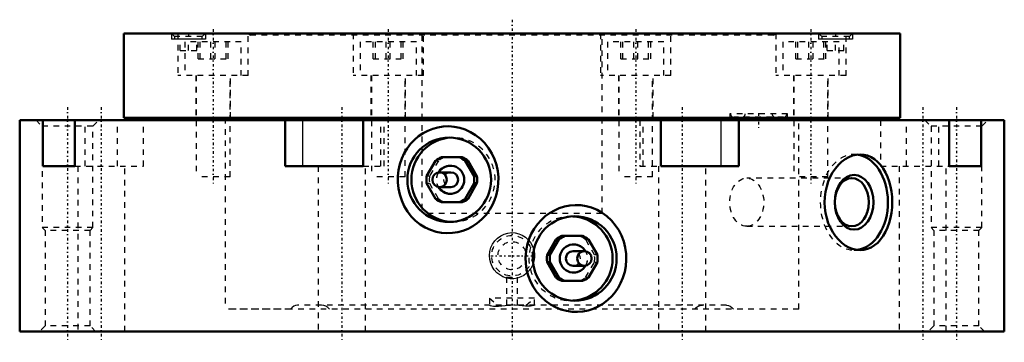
# Model space of a CAD drawing. Header units: millimetres. Extents: x -88 to 88, y -2 to 55.
import ezdxf

# ---------------------------------------------------------------- set-up
doc = ezdxf.new("R2010")
doc.units = ezdxf.units.MM
doc.linetypes.add('Center', pattern=[1.5, 0.45, -0.5, 0.05, -0.5])
doc.linetypes.add('Dashed', pattern=[2, 1, -1])
for name, color, linetype, lineweight in [('2d ConnectionPoints', 7, 'Continuous', 50), ('AM_0', 7, 'Continuous', 50), ('AM_4', 3, 'Continuous', 25), ('AM_5', 3, 'Continuous', 25), ('AM_7', 7, 'Center', 25), ('AM_9', 6, 'Dashed', 25)]:
    doc.layers.add(name, color=color, linetype=linetype, lineweight=lineweight)

# ---------------------------------------------------------------- blocks, each defined once
blk = doc.blocks.new('1_AMF428755_0_in_AMF552968_0')
at = {"layer": 'AM_0'}
for p, q in [((69, 53), (-69, 53)), ((-69, 53), (-69, 38)), ((69, 38), (69, 53)), ((69, 38), (-69, 38))]:
    blk.add_line(p, q, dxfattribs=at)
at = {"layer": 'AM_5'}
for p, q in [((-60.5, 53), (-60.5, 52)), ((-54.5, 53), (-54.5, 52)), ((54.5, 53), (54.5, 52)), ((60.5, 53), (60.5, 52)), ((-54.5, 52), (-60.5, 52)), ((60.5, 52), (54.5, 52))]:
    blk.add_line(p, q, dxfattribs=at)
at = {"layer": 'AM_7'}
for p, q in [((-57.5, 53.05), (-57.5, 51.95)), ((-53.12, 53.75), (-53.12, 26.3)), ((-22, 53.75), (-22, 26.3)), ((22, 53.75), (22, 26.3)), ((53.12, 53.75), (53.12, 26.3)), ((57.5, 53.05), (57.5, 51.95)), ((43.84, 38.82), (43.84, 36.18))]:
    blk.add_line(p, q, dxfattribs=at)
at = {"layer": 'AM_9'}
for p, q in [((-60.5, 53), (-59.96, 52.46)), ((-59.37, 53), (-59.37, 45.5)), ((-55.04, 52.46), (-54.5, 53)), ((-47, 53), (-46.48, 52.7)), ((-46.87, 45.5), (-46.87, 53)), ((46.48, 52.7), (-46.48, 52.7)), ((-28.25, 53), (-28.25, 45.5)), ((-16, 52.7), (-16, 21)), ((-15.75, 45.5), (-15.75, 53)), ((15.75, 53), (15.75, 45.5)), ((16, 21), (16, 52.7)), ((28.25, 45.5), (28.25, 53)), ((46.48, 52.7), (47, 53)), ((46.87, 53), (46.87, 45.5)), ((54.5, 53), (55.04, 52.46)), ((59.37, 45.5), (59.37, 53)), ((59.96, 52.46), (60.5, 53)), ((-59.96, 52.46), (-59.96, 52)), ((-55.04, 52.46), (-59.96, 52.46)), ((-55.04, 52), (-59.96, 52)), ((-59, 50), (-59, 52)), ((-48.12, 51.5), (-58.12, 51.5)), ((-58.12, 51.5), (-58.12, 45.5)), ((-57.5, 50), (-57.5, 52)), ((-56, 50), (-56, 52)), ((-55.79, 48.5), (-55.79, 51.5)), ((-55.41, 48.5), (-55.41, 51.5)), ((-55.04, 52), (-55.04, 52.46)), ((-53.5, 48.5), (-53.5, 51.5)), ((-52.75, 48.5), (-52.75, 51.5)), ((-50.83, 48.5), (-50.83, 51.5)), ((-50.46, 48.5), (-50.46, 51.5)), ((-48.12, 45.5), (-48.12, 51.5)), ((-17, 51.5), (-27, 51.5)), ((-27, 51.5), (-27, 45.5)), ((-24.67, 48.5), (-24.67, 51.5)), ((-24.29, 48.5), (-24.29, 51.5)), ((-22.38, 48.5), (-22.38, 51.5)), ((-21.63, 48.5), (-21.63, 51.5)), ((-19.71, 48.5), (-19.71, 51.5)), ((-19.34, 48.5), (-19.34, 51.5)), ((-17, 45.5), (-17, 51.5)), ((27, 51.5), (17, 51.5)), ((17, 51.5), (17, 45.5)), ((19.34, 48.5), (19.34, 51.5)), ((19.71, 48.5), (19.71, 51.5)), ((21.63, 48.5), (21.63, 51.5)), ((22.38, 48.5), (22.38, 51.5)), ((24.29, 48.5), (24.29, 51.5)), ((24.67, 48.5), (24.67, 51.5)), ((27, 45.5), (27, 51.5)), ((58.12, 51.5), (48.12, 51.5)), ((48.12, 51.5), (48.12, 45.5)), ((50.46, 48.5), (50.46, 51.5)), ((50.83, 48.5), (50.83, 51.5)), ((52.75, 48.5), (52.75, 51.5)), ((53.5, 48.5), (53.5, 51.5)), ((55.04, 52.46), (55.04, 52)), ((59.96, 52.46), (55.04, 52.46)), ((59.96, 52), (55.04, 52)), ((55.41, 48.5), (55.41, 51.5)), ((55.79, 48.5), (55.79, 51.5)), ((56, 50), (56, 52)), ((57.5, 50), (57.5, 52)), ((58.12, 45.5), (58.12, 51.5)), ((59, 50), (59, 52)), ((59.96, 52), (59.96, 52.46)), ((-59, 50), (-56, 50)), ((56, 50), (59, 50)), ((-55.79, 48.5), (-50.46, 48.5)), ((-24.67, 48.5), (-19.34, 48.5)), ((19.34, 48.5), (24.67, 48.5)), ((50.46, 48.5), (55.79, 48.5)), ((-46.87, 45.5), (-59.37, 45.5)), ((-56.22, 45.5), (-56.22, 38)), ((-56.12, 45.5), (-56.12, 27.5)), ((-50.12, 27.5), (-50.12, 45.5)), ((-50.02, 38), (-50.02, 45.5)), ((-15.75, 45.5), (-28.25, 45.5)), ((-25.1, 45.5), (-25.1, 38)), ((-25, 45.5), (-25, 27.5)), ((-19, 27.5), (-19, 45.5)), ((-18.9, 38), (-18.9, 45.5)), ((28.25, 45.5), (15.75, 45.5)), ((18.9, 45.5), (18.9, 38)), ((19, 45.5), (19, 27.5)), ((25, 27.5), (25, 45.5)), ((25.1, 38), (25.1, 45.5)), ((59.37, 45.5), (46.87, 45.5)), ((50.02, 45.5), (50.02, 38)), ((50.12, 45.5), (50.12, 27.5)), ((56.12, 27.5), (56.12, 45.5)), ((56.22, 38), (56.22, 45.5)), ((48.94, 38.7), (38.74, 38.7)), ((38.74, 38.7), (38.74, 38)), ((48.94, 38), (48.94, 38.7)), ((-51, 38), (-51, 4)), ((48.24, 38.1), (39.44, 38.1)), ((51, 4), (51, 38)), ((-50.12, 27.5), (-56.12, 27.5)), ((-19, 27.5), (-25, 27.5)), ((25, 27.5), (19, 27.5)), ((56.12, 27.5), (50.12, 27.5)), ((16, 21), (-16, 21)), ((-1, 9.7), (1, 9.7)), ((-1, 9.7), (-1, 4.7)), ((1, 4.7), (1, 9.7)), ((-4, 5.96), (-2.5, 4.7)), ((4, 5.96), (-4, 5.96)), ((-4, 5.96), (-4, 4.7)), ((2.5, 4.7), (4, 5.96)), ((4, 4.7), (4, 5.96)), ((-39.38, 4), (-51, 4)), ((38.12, 4.7), (-38.12, 4.7)), ((51, 4), (-32.41, 4))]:
    blk.add_line(p, q, dxfattribs=at)
for points in [[(-38.12, 4.7), (-38.45, 4.66), (-38.78, 4.53), (-39.09, 4.31), (-39.38, 4)], [(-32.41, 4), (-32.73, 4.29), (-33.08, 4.51), (-33.47, 4.65), (-33.88, 4.7)], [(-3.99, 4.7), (-3.87, 4.67), (-3.61, 4.6), (-3.28, 4.55), (-2.86, 4.53), (-2.37, 4.54), (-1.81, 4.59), (-1.22, 4.65), (-0.58, 4.69), (-0.25, 4.7)], [(3.99, 4.7), (3.87, 4.67), (3.61, 4.6), (3.28, 4.55), (2.86, 4.53), (2.37, 4.54), (1.81, 4.59), (1.22, 4.65), (0.58, 4.69), (0.25, 4.7)], [(32.41, 4), (32.73, 4.29), (33.08, 4.51), (33.47, 4.65), (33.88, 4.7)], [(38.12, 4.7), (38.45, 4.66), (38.78, 4.53), (39.09, 4.31), (39.38, 4)]]:
    blk.add_lwpolyline(points, dxfattribs=at)
for centre, start, end in [((39.44, 38.7), 180, 270), ((40.84, 38.7), 270, 0), ((46.84, 38.7), 180, 270), ((48.24, 38.7), 270, 0)]:
    blk.add_arc(centre, 0.6, start, end, dxfattribs=at)
blk = doc.blocks.new('2_AMF552968_01_0_in_AMF552968_0')
at = {"layer": 'AM_0'}
for p, q in [((87.5, 37.6), (-87.5, 37.6)), ((-87.5, 37.6), (-87.5, 0)), ((-83.41, 37.6), (-83.41, 29.4)), ((-77.67, 29.4), (-77.67, 37.6)), ((-68, 38), (-68.4, 37.6)), ((-40.29, 37.6), (-40.29, 29.4)), ((-26.43, 29.4), (-26.43, 37.6)), ((26.43, 37.6), (26.43, 29.4)), ((40.29, 29.4), (40.29, 37.6)), ((68.4, 37.6), (68, 38)), ((77.67, 37.6), (77.67, 29.4)), ((83.41, 29.4), (83.41, 37.6)), ((87.5, 0), (87.5, 37.6)), ((-15.18, 27.63), (-13.62, 30.37)), ((-12.53, 31), (-8.88, 31)), ((-7.79, 30.37), (-8.31, 30.37)), ((-8.31, 30.37), (-6.75, 27.63)), ((-6.23, 27.63), (-7.79, 30.37)), ((-83.41, 29.4), (-77.67, 29.4)), ((-40.29, 29.4), (-26.43, 29.4)), ((-10.86, 28.3), (-12.87, 28.3)), ((26.43, 29.4), (40.29, 29.4)), ((77.67, 29.4), (83.41, 29.4)), ((-13.62, 23.63), (-15.18, 26.37)), ((-6.75, 26.37), (-8.31, 23.63)), ((-7.79, 23.63), (-6.23, 26.37)), ((-6.75, 27.63), (-6.23, 27.63)), ((-6.23, 26.37), (-6.75, 26.37)), ((-12.87, 25.7), (-10.86, 25.7)), ((-8.88, 23), (-12.53, 23)), ((-8.31, 23.63), (-7.79, 23.63)), ((7.79, 16.37), (6.23, 13.63)), ((6.75, 13.63), (8.31, 16.37)), ((8.31, 16.37), (7.79, 16.37)), ((8.88, 17), (12.53, 17)), ((13.62, 16.37), (15.18, 13.63)), ((12.87, 14.3), (10.86, 14.3)), ((6.23, 13.63), (6.75, 13.63)), ((6.23, 12.37), (7.79, 9.63)), ((6.75, 12.37), (6.23, 12.37)), ((8.31, 9.63), (6.75, 12.37)), ((15.18, 12.37), (13.62, 9.63)), ((10.86, 11.7), (12.87, 11.7)), ((7.79, 9.63), (8.31, 9.63)), ((12.53, 9), (8.88, 9)), ((87.5, 0), (-87.5, 0))]:
    blk.add_line(p, q, dxfattribs=at)
for points in [[(-3.94, 21.72), (-3.48, 22.51), (-3.11, 23.34), (-2.81, 24.19), (-2.56, 25.25), (-2.43, 26.34), (-2.41, 27.43), (-2.52, 28.53), (-2.76, 29.62), (-3.11, 30.68), (-3.58, 31.68), (-4.17, 32.62), (-4.85, 33.49), (-5.62, 34.25), (-6.47, 34.92), (-7.38, 35.48), (-8.31, 35.91), (-9.29, 36.23), (-10.29, 36.42), (-11.25, 36.5), (-12.22, 36.46), (-13.18, 36.31), (-14.09, 36.06), (-14.97, 35.71), (-15.81, 35.27), (-16.61, 34.72), (-17.35, 34.09), (-18.02, 33.38), (-18.63, 32.57), (-19.16, 31.7), (-19.59, 30.77), (-19.93, 29.75), (-20.17, 28.7), (-20.3, 27.64), (-20.3, 26.53), (-20.19, 25.43), (-19.96, 24.35), (-19.61, 23.29), (-19.15, 22.29), (-18.57, 21.34), (-17.91, 20.49), (-17.15, 19.72), (-16.3, 19.05), (-15.42, 18.51), (-14.48, 18.08), (-13.5, 17.76), (-12.54, 17.58), (-11.56, 17.5), (-10.58, 17.54), (-9.64, 17.69), (-8.71, 17.94), (-7.82, 18.3), (-6.97, 18.75), (-6.17, 19.3), (-5.43, 19.92), (-4.62, 20.78), (-3.94, 21.72)], [(61.87, 31.5), (61.86, 31.5), (61.19, 31.45), (60.51, 31.28), (59.85, 31.02), (59.2, 30.66), (58.59, 30.19), (58.01, 29.64), (57.47, 29.01), (56.99, 28.3), (56.57, 27.52), (56.22, 26.68), (55.94, 25.8), (55.73, 24.87), (55.61, 23.93), (55.57, 22.98), (55.61, 22.03), (55.74, 21.09), (55.94, 20.18), (56.22, 19.3), (56.58, 18.47), (57, 17.69), (57.48, 16.98), (58.02, 16.35), (58.6, 15.8), (59.22, 15.33), (59.87, 14.97), (60.54, 14.71), (61.21, 14.55), (61.87, 14.5)], [(67.59, 23), (67.56, 23.95), (67.45, 24.89), (67.28, 25.81), (67.05, 26.68), (66.75, 27.52), (66.39, 28.3), (65.98, 29.01), (65.51, 29.64), (64.99, 30.2), (64.42, 30.66), (63.82, 31.02), (63.19, 31.29), (62.53, 31.45), (61.87, 31.5)], [(61.87, 14.5), (61.89, 14.5), (62.56, 14.56), (63.21, 14.72), (63.84, 14.98), (64.44, 15.35), (65, 15.81), (65.51, 16.37), (65.98, 17), (66.4, 17.72), (66.76, 18.5), (67.06, 19.33), (67.29, 20.22), (67.46, 21.14), (67.56, 22.06), (67.59, 23)], [(17.78, 6.34), (18.36, 7.04), (18.87, 7.8), (19.31, 8.59), (19.72, 9.57), (20.03, 10.6), (20.22, 11.65), (20.31, 12.74), (20.28, 13.85), (20.13, 14.94), (19.86, 16.01), (19.47, 17.06), (18.96, 18.04), (18.36, 18.95), (17.66, 19.78), (16.86, 20.52), (16.02, 21.14), (15.11, 21.65), (14.14, 22.05), (13.19, 22.31), (12.21, 22.46), (11.22, 22.5), (10.26, 22.42), (9.32, 22.23), (8.41, 21.95), (7.53, 21.56), (6.69, 21.08), (5.91, 20.51), (5.18, 19.83), (4.51, 19.08), (3.93, 18.27), (3.42, 17.36), (3, 16.39), (2.7, 15.38), (2.49, 14.31), (2.41, 13.22), (2.44, 12.13), (2.6, 11.03), (2.89, 9.95), (3.29, 8.91), (3.81, 7.93), (4.43, 7.02), (5.16, 6.18), (5.95, 5.47), (6.82, 4.84), (7.76, 4.33), (8.7, 3.95), (9.68, 3.68), (10.68, 3.53), (11.64, 3.5), (12.61, 3.58), (13.55, 3.77), (14.45, 4.06), (15.32, 4.46), (16.14, 4.94), (17, 5.59), (17.78, 6.34)]]:
    blk.add_lwpolyline(points, dxfattribs=at)
for centre, major_axis, ratio in [((-11.16, 27), (0, 7.5), 0.991445), ((-12.87, 27), (0, 1.3), 0.991445), ((60.81, 23), (0, 4.86), 0.707107), ((60.4, 23), (0, -4.28), 0.707107), ((11.16, 13), (0, -7.5), 0.991445), ((12.87, 13), (0, -1.3), 0.991445)]:
    blk.add_ellipse(centre, major_axis=major_axis, ratio=ratio, dxfattribs=at)
for centre, major_axis, ratio, start_param, end_param in [((-10.44, 27), (0, -7.5), 0.991445, 3.189884, 6.234894), ((-10.96, 27), (0, 4.3), 0.991445, 0.37575, 0.671447), ((-10.96, 27), (0, 4.3), 0.991445, 5.611738, 5.907435), ((-10.44, 27), (0, 4.3), 0.991445, 5.611738, 5.907435), ((60.81, 23), (0, -8.5), 0.707107, 0.093953, 3.062831), ((-10.96, 27), (0, 2.5), 0.991445, 2.108475, 7.316303), ((-10.95, 27), (0, 2.5), 0.991445, 0, 1.031958), ((-10.86, 27), (0, 1.3), 0.991445, 3.141593, 6.283185), ((-10.96, 27), (0, 4.3), 0.991445, 1.422948, 1.718645), ((-10.96, 27), (0, 4.3), 0.991445, 4.56454, 4.860237), ((-10.44, 27), (0, 4.3), 0.991445, 4.56454, 4.860237), ((-10.95, 27), (0, 2.5), 0.991445, 2.109635, 3.141593), ((-10.96, 27), (0, 4.3), 0.991445, 2.470145, 2.765842), ((-10.96, 27), (0, 4.3), 0.991445, 3.517343, 3.81304), ((-10.44, 27), (0, 4.3), 0.991445, 3.517343, 3.81304), ((10.44, 13), (0, 7.5), 0.991445, 3.189884, 6.234894), ((10.44, 13), (0, -4.3), 0.991445, 3.517343, 3.81304), ((10.96, 13), (0, -4.3), 0.991445, 3.517343, 3.81304), ((10.96, 13), (0, -4.3), 0.991445, 2.470145, 2.765842), ((10.96, 13), (0, -2.5), 0.991445, 2.108475, 7.316303), ((10.86, 13), (0, -1.3), 0.991445, 3.141593, 6.283185), ((10.95, 13), (0, -2.5), 0.991445, 2.109635, 3.141593), ((10.44, 13), (0, -4.3), 0.991445, 4.56454, 4.860237), ((10.96, 13), (0, -4.3), 0.991445, 4.56454, 4.860237), ((10.96, 13), (0, -4.3), 0.991445, 1.422948, 1.718645), ((10.95, 13), (0, -2.5), 0.991445, 0, 1.031958), ((10.44, 13), (0, -4.3), 0.991445, 5.611738, 5.907435), ((10.96, 13), (0, -4.3), 0.991445, 5.611738, 5.907435), ((10.96, 13), (0, -4.3), 0.991445, 0.37575, 0.671447)]:
    blk.add_ellipse(centre, major_axis=major_axis, ratio=ratio, start_param=start_param, end_param=end_param, dxfattribs=at)
at = {"layer": 'AM_4'}
for p, q in [((-37.16, 29.4), (-37.16, 37.6)), ((37.16, 29.4), (37.16, 37.6))]:
    blk.add_line(p, q, dxfattribs=at)
at = {"layer": 'AM_7'}
for p, q in [((0, 55.45), (0, -1.9)), ((-79, 39.9), (-79, -1.9)), ((-72.99, 39.9), (-72.99, -1.9)), ((-30.23, 39.9), (-30.23, -1.9)), ((30.23, 39.9), (30.23, -1.9)), ((72.99, 39.9), (72.99, -1.9)), ((79, 39.9), (79, -1.9)), ((-3.78, 13.5), (3.78, 13.5))]:
    blk.add_line(p, q, dxfattribs=at)
at = {"layer": 'AM_9'}
for p, q in [((-84.6, 37.6), (-83.5, 36.5)), ((-75.86, 29.4), (-75.86, 37.6)), ((-74.5, 36.5), (-73.4, 37.6)), ((-70.12, 29.4), (-70.12, 37.6)), ((-65.49, 29.4), (-65.49, 37.6)), ((-51, 38), (-51, 4)), ((-23.3, 29.4), (-23.3, 37.6)), ((-22.73, 29.4), (-22.73, 37.6)), ((22.73, 37.6), (22.73, 29.4)), ((23.3, 29.4), (23.3, 37.6)), ((51, 4), (51, 38)), ((65.49, 37.6), (65.49, 29.4)), ((70.12, 29.4), (70.12, 37.6)), ((73.4, 37.6), (74.5, 36.5)), ((75.86, 29.4), (75.86, 37.6)), ((83.5, 36.5), (84.6, 37.6)), ((-83.5, 36.5), (-83.5, 18.5)), ((-74.5, 36.5), (-83.5, 36.5)), ((-74.5, 18.5), (-74.5, 36.5)), ((74.5, 36.5), (74.5, 18.5)), ((83.5, 36.5), (74.5, 36.5)), ((83.5, 18.5), (83.5, 36.5)), ((-10.44, 34.5), (-11.16, 34.5)), ((61.87, 31.5), (60.81, 31.5)), ((-13.09, 30.37), (-14.66, 27.63)), ((-13.62, 30.37), (-13.09, 30.37)), ((-77.67, 29.4), (-65.49, 29.4)), ((-77.19, 29.4), (-77.19, 0)), ((-68.79, 0), (-68.79, 29.4)), ((-34.43, 29.4), (-34.43, 0)), ((-26.43, 29.4), (-22.73, 29.4)), ((-26.03, 0), (-26.03, 29.4)), ((-10.95, 29.5), (-10.96, 29.5)), ((22.73, 29.4), (26.43, 29.4)), ((26.03, 29.4), (26.03, 0)), ((34.43, 0), (34.43, 29.4)), ((65.49, 29.4), (77.67, 29.4)), ((68.79, 29.4), (68.79, 0)), ((77.19, 0), (77.19, 29.4)), ((-14.66, 27.63), (-15.18, 27.63)), ((-15.18, 26.37), (-14.66, 26.37)), ((-14.66, 26.37), (-13.09, 23.63)), ((60.4, 27.28), (41.72, 27.28)), ((-10.96, 24.5), (-10.95, 24.5)), ((-13.09, 23.63), (-13.62, 23.63)), ((-11.16, 19.5), (-10.44, 19.5)), ((11.16, 20.5), (10.44, 20.5)), ((-83.5, 18.5), (-83, 18)), ((-74.5, 18.5), (-83.5, 18.5)), ((-83, 18), (-83, 1)), ((-75, 18), (-83, 18)), ((-75, 18), (-74.5, 18.5)), ((-75, 1), (-75, 18)), ((41.72, 18.72), (60.4, 18.72)), ((83.5, 18.5), (74.5, 18.5)), ((74.5, 18.5), (75, 18)), ((75, 18), (75, 1)), ((83, 18), (75, 18)), ((83, 18), (83.5, 18.5)), ((83, 1), (83, 18)), ((14.66, 13.63), (13.09, 16.37)), ((13.09, 16.37), (13.62, 16.37)), ((10.96, 15.5), (10.95, 15.5)), ((60.81, 14.5), (61.87, 14.5)), ((13.09, 9.63), (14.66, 12.37)), ((15.18, 13.63), (14.66, 13.63)), ((14.66, 12.37), (15.18, 12.37)), ((10.95, 10.5), (10.96, 10.5)), ((13.62, 9.63), (13.09, 9.63)), ((10.44, 5.5), (11.16, 5.5)), ((51, 4), (-51, 4)), ((-83, 1), (-84, 0)), ((-75, 1), (-83, 1)), ((-74, 0), (-75, 1)), ((75, 1), (74, 0)), ((83, 1), (75, 1)), ((84, 0), (83, 1))]:
    blk.add_line(p, q, dxfattribs=at)
blk.add_lwpolyline([(2.09, 10), (1.56, 9.72), (0.98, 9.53), (0.33, 9.41), (-0.34, 9.41), (-0.99, 9.53), (-1.61, 9.75), (-2.19, 10.07), (-2.71, 10.48), (-3.16, 10.98), (-3.52, 11.55), (-3.79, 12.18), (-3.96, 12.85), (-4.01, 13.55), (-3.94, 14.25), (-3.76, 14.93), (-3.46, 15.57), (-3.06, 16.14), (-2.57, 16.64), (-2.01, 17.05), (-1.39, 17.34), (-0.75, 17.53), (-0.08, 17.6), (0.58, 17.56), (1.23, 17.4), (1.83, 17.14), (2.39, 16.79), (2.89, 16.34), (3.31, 15.82), (3.64, 15.22), (3.87, 14.58), (3.99, 13.89), (4, 13.19), (3.89, 12.5), (3.66, 11.83), (3.32, 11.21), (2.89, 10.66), (2.51, 10.31), (2.09, 10)], dxfattribs=at)
for radius in [3.6, 2.5]:
    blk.add_circle((0, 13.5), radius, dxfattribs=at)
for centre, major_axis, ratio, start_param, end_param in [((-10.44, 27), (0, -7.5), 0.991445, 6.234894, 9.473069), ((60.81, 23), (0, -8.5), 0.707107, 3.062831, 6.377138), ((-10.44, 27), (0, 4.3), 0.991445, 0.37575, 0.671447), ((-10.96, 27), (0, 2.5), 0.991445, 1.033118, 2.108475), ((-10.95, 27), (0, 2.5), 0.991445, 1.031958, 2.109635), ((-10.86, 27), (0, 1.3), 0.991445, 6.283185, 9.424778), ((-10.95, 27), (0, 2.5), 0.991445, 3.141593, 6.283185), ((-10.44, 27), (0, 4.3), 0.991445, 1.422948, 1.718645), ((-10.44, 27), (0, 4.3), 0.991445, 2.470145, 2.765842), ((10.44, 13), (0, 7.5), 0.991445, 6.234894, 9.473069), ((10.44, 13), (0, -4.3), 0.991445, 2.470145, 2.765842), ((10.95, 13), (0, -2.5), 0.991445, 3.141593, 6.283185), ((10.86, 13), (0, -1.3), 0.991445, 6.283185, 9.424778), ((10.95, 13), (0, -2.5), 0.991445, 1.031958, 2.109635), ((10.96, 13), (0, -2.5), 0.991445, 1.033118, 2.108475), ((10.44, 13), (0, -4.3), 0.991445, 1.422948, 1.718645), ((10.44, 13), (0, -4.3), 0.991445, 0.37575, 0.671447)]:
    blk.add_ellipse(centre, major_axis=major_axis, ratio=ratio, start_param=start_param, end_param=end_param, dxfattribs=at)
blk.add_ellipse((41.72, 23), major_axis=(0, -4.28), ratio=0.707107, dxfattribs=at)

msp = doc.modelspace()

# ---------------------------------------------------------------- linework, layer by layer
at = {"layer": '2d ConnectionPoints'}
for p in [(0, 38), (0, 0)]:
    msp.add_point(p, dxfattribs=at)

# ---------------------------------------------------------------- block references
for name in ['2_AMF552968_01_0_in_AMF552968_0', '1_AMF428755_0_in_AMF552968_0']:
    msp.add_blockref(name, (0, 0))

doc.saveas('drawing.dxf')
